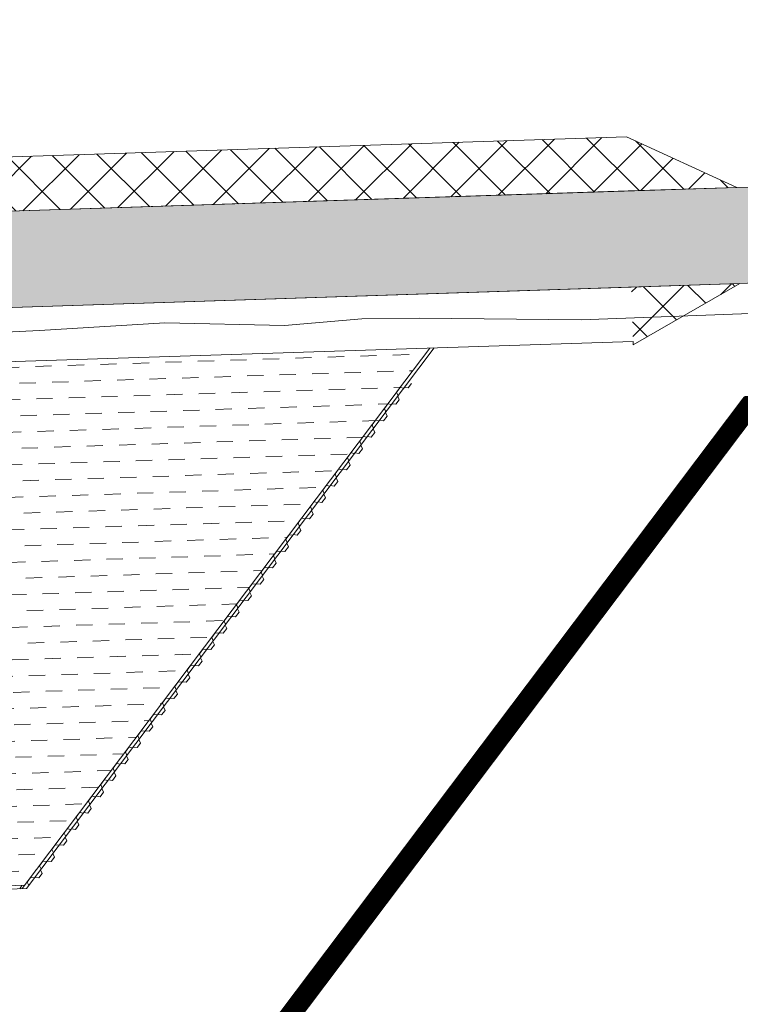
# Model space of a CAD drawing. Header units: metres. Extents: x 68442 to 71740, y 407111 to 411160.
# Tile 26 of 186: x 69012 to 69047, y 408522 to 408570. Entities that reach past the tile are written whole.
import ezdxf

# ---------------------------------------------------------------- set-up
doc = ezdxf.new("R2010")
doc.units = ezdxf.units.M
doc.linetypes.add('XX-CENTER', pattern=[8, 5, -1, 1, -1])
for name, color, linetype, lineweight in [('MACG_alg_werkgrens', 3, 'XX-CENTER', 0), ('RS AB Kabel', 224, 'Continuous', 0), ('RS AB Mantelbuis', 1, 'Continuous', 0)]:
    doc.layers.add(name, color=color, linetype=linetype, lineweight=lineweight)
doc.layers.add('MACG_n_inr_damwand', color=1, linetype='Continuous', lineweight=0, plot=False, transparency=0.8)
for name, color, linetype, lineweight, transparency in [('MACG_n_vhr_arc_auxcrane', 3, 'Continuous', 0, 0.8), ('MACG_n_vhr_arc_craneplatform_18', 150, 'Continuous', 0, 0.8), ('MACG_n_vhr_arc_preassembly_13.5', 6, 'Continuous', 0, 0.8), ('MACG_n_vhr_kant_', 7, 'Continuous', 0, 0.8)]:
    doc.layers.add(name, color=color, linetype=linetype, lineweight=lineweight, transparency=transparency)
pattern_1 = [(45, (0, 0), (-1.122532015, 1.122532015), []), (135, (0, 0), (-1.122532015, -1.122532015), [])]

msp = doc.modelspace()

# ---------------------------------------------------------------- hatches: boundary and pattern name
at = {"layer": 'MACG_n_vhr_arc_auxcrane'}
h = msp.add_hatch(dxfattribs=at)
h.set_pattern_fill('ACO-BETON_DETAIL', color=256, scale=2, angle=90, style=0, pattern_type=2)
h.set_pattern_definition([(144.567157, (34830.2006, 204118.34057), (-0.5922876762, -0.3149528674), [0, -0.6])])
edge = h.paths.add_edge_path()
edge.add_line((69890.99, 408653.63), (69887.795, 408655.469))
edge.add_arc((69862.848, 408612.138), 50, 60.0693, 100.9699)
edge.add_line((69853.333, 408661.224), (69842.878, 408659.358))
edge.add_line((69842.878, 408659.358), (69804.567, 408651.934))
edge.add_line((69804.567, 408651.934), (69802.47, 408652.242))
edge.add_line((69802.47, 408652.242), (69772.256, 408646.387))
edge.add_line((69772.256, 408646.387), (69762.242, 408644.03))
edge.add_line((69762.242, 408644.03), (69714.231, 408634.41))
edge.add_line((69714.231, 408634.41), (69660.32, 408623.532))
edge.add_line((69660.32, 408623.532), (69615.693, 408616.177))
edge.add_line((69615.693, 408616.177), (69599.968, 408615.159))
edge.add_line((69599.968, 408615.159), (69579.757, 408613.88))
edge.add_line((69579.757, 408613.88), (69516.465, 408612.02))
edge.add_line((69516.465, 408612.02), (69480.555, 408610.93))
edge.add_line((69480.555, 408610.93), (69447.705, 408609.411))
edge.add_line((69447.705, 408609.411), (69408.7, 408608.214))
edge.add_line((69408.7, 408608.214), (69406.679, 408608.855))
edge.add_line((69406.679, 408608.855), (69374.766, 408607.876))
edge.add_line((69374.766, 408607.876), (69333.725, 408605.809))
edge.add_line((69333.725, 408605.809), (69302.514, 408601.35))
edge.add_line((69302.514, 408601.35), (69272.625, 408592.636))
edge.add_line((69272.625, 408592.636), (69240.661, 408581.084))
edge.add_line((69240.661, 408581.084), (69202.98, 408569.476))
edge.add_line((69202.98, 408569.476), (69166.509, 408562.577))
edge.add_line((69166.509, 408562.577), (69101.387, 408558.8))
edge.add_line((69101.387, 408558.8), (69072.305, 408557.85))
edge.add_line((69072.305, 408557.85), (69047.328, 408556.74))
edge.add_line((69047.328, 408556.74), (69008.325, 408555.466))
edge.add_line((69008.325, 408555.466), (69006.303, 408556.102))
edge.add_line((69006.303, 408556.102), (68974.744, 408555.071))
edge.add_line((68974.744, 408555.071), (68949.769, 408553.905))
edge.add_line((68949.769, 408553.905), (68865.805, 408551.22))
edge.add_line((68865.805, 408551.22), (68777.315, 408548.6))
edge.add_line((68777.315, 408548.6), (68681.197, 408545.49))
edge.add_line((68681.197, 408545.49), (68667.332, 408544.652))
edge.add_line((68667.332, 408544.652), (68660.682, 408545.639))
edge.add_line((68660.682, 408545.639), (68639.694, 408552.228))
edge.add_line((68639.694, 408552.228), (68637.268, 408552.604))
edge.add_line((68637.268, 408552.604), (68635.123, 408552.946))
edge.add_line((68635.123, 408552.946), (68634.027, 408553.051))
edge.add_line((68634.027, 408553.051), (68632.386, 408553.009))
edge.add_line((68632.386, 408553.009), (68630.73, 408552.618))
edge.add_line((68630.73, 408552.618), (68628.641, 408551.797))
edge.add_line((68628.641, 408551.797), (68627.494, 408551.367))
edge.add_line((68627.494, 408551.367), (68622.841, 408546.377))
edge.add_line((68622.841, 408546.377), (68620.455, 408544.152))
edge.add_line((68620.455, 408544.152), (68597.537, 408512.537))
edge.add_line((68597.537, 408512.537), (68595.795, 408511.329))
edge.add_line((68595.795, 408511.329), (68575.974, 408483.988))
edge.add_line((68575.974, 408483.988), (68561.744, 408463.426))
edge.add_line((68561.744, 408463.426), (68560.733, 408461.962))
edge.add_line((68560.733, 408461.962), (68552.661, 408446.362))
edge.add_line((68552.661, 408446.362), (68547.855, 408428.535))
edge.add_line((68547.855, 408428.535), (68546.727, 408413.603))
edge.add_line((68546.727, 408413.603), (68552.464, 408382.734))
edge.add_line((68552.464, 408382.734), (68566.942, 408357.64))
edge.add_line((68566.942, 408357.64), (68580.601, 408344.403))
edge.add_line((68580.601, 408344.403), (68597.046, 408334.295))
edge.add_line((68597.046, 408334.295), (68616.96, 408327.549))
edge.add_line((68616.96, 408327.549), (68646.472, 408320.374))
edge.add_line((68646.472, 408320.374), (68739.343, 408298.044))
edge.add_line((68739.343, 408298.044), (68789.154, 408286.114))
edge.add_line((68789.154, 408286.114), (68805.142, 408282.272))
edge.add_line((68805.142, 408282.272), (68834.374, 408275.499))
edge.add_line((68834.374, 408275.499), (68872.29, 408266.268))
edge.add_line((68872.29, 408266.268), (68874.057, 408265.069))
edge.add_line((68874.057, 408265.069), (68903.926, 408257.835))
edge.add_line((68903.926, 408257.835), (68933.236, 408251.404))
edge.add_line((68933.236, 408251.404), (69024.823, 408229.334))
edge.add_line((69024.823, 408229.334), (69088.702, 408213.884))
edge.add_line((69088.702, 408213.884), (69155.037, 408197.872))
edge.add_line((69155.037, 408197.872), (69184.34, 408191.419))
edge.add_line((69184.34, 408191.419), (69222.259, 408182.199))
edge.add_line((69222.259, 408182.199), (69224.037, 408181.045))
edge.add_line((69224.037, 408181.045), (69254.719, 408173.585))
edge.add_line((69254.719, 408173.585), (69283.963, 408166.881))
edge.add_line((69283.963, 408166.881), (69307.273, 408161.214))
edge.add_line((69307.273, 408161.214), (69392.314, 408140.854))
edge.add_line((69392.314, 408140.854), (69465.783, 408123.294))
edge.add_line((69465.783, 408123.294), (69508.787, 408112.888))
edge.add_line((69508.787, 408112.888), (69528.675, 408110.15))
edge.add_line((69528.675, 408110.15), (69539.224, 408110.34))
edge.add_line((69539.224, 408110.34), (69558.164, 408116.35))
edge.add_line((69558.164, 408116.35), (69583.298, 408134.951))
edge.add_line((69583.298, 408134.951), (69599.919, 408158.168))
edge.add_line((69599.919, 408158.168), (69611.748, 408174.718))
edge.add_line((69611.748, 408174.718), (69628.253, 408198.195))
edge.add_line((69628.253, 408198.195), (69656.57, 408239.407))
edge.add_line((69656.57, 408239.407), (69679.194, 408271.203))
edge.add_line((69679.194, 408271.203), (69680.926, 408272.426))
edge.add_line((69680.926, 408272.426), (69699.232, 408298.154))
edge.add_line((69699.232, 408298.154), (69720.938, 408329.368))
edge.add_line((69720.938, 408329.368), (69727.822, 408339.187))
edge.add_line((69727.822, 408339.187), (69747.278, 408366.937))
edge.add_line((69747.278, 408366.937), (69776.338, 408408.247))
edge.add_line((69776.338, 408408.247), (69804.588, 408448.568))
edge.add_line((69804.588, 408448.568), (69832.218, 408487.318))
edge.add_line((69832.218, 408487.318), (69840.787, 408499.606))
edge.add_line((69840.787, 408499.606), (69856.84, 408524.73))
edge.add_line((69856.84, 408524.73), (69861.507, 408530.119))
edge.add_line((69861.507, 408530.119), (69863.858, 408532.369))
edge.add_line((69863.858, 408532.369), (69869.382, 408535.958))
edge.add_line((69869.382, 408535.958), (69876.317, 408538.985))
edge.add_line((69876.317, 408538.985), (69879.97, 408539.938))
edge.add_line((69879.97, 408539.938), (69885.821, 408540.85))
edge.add_line((69885.821, 408540.85), (69888.762, 408540.9))
edge.add_line((69888.762, 408540.9), (69910.065, 408539.81))
edge.add_line((69910.065, 408539.81), (69909.882, 408535.814))
edge.add_line((69909.882, 408535.814), (69888.694, 408536.898))
edge.add_line((69888.694, 408536.898), (69886.165, 408536.855))
edge.add_line((69886.165, 408536.855), (69880.785, 408536.017))
edge.add_line((69880.785, 408536.017), (69877.63, 408535.193))
edge.add_line((69877.63, 408535.193), (69871.285, 408532.424))
edge.add_line((69871.285, 408532.424), (69866.352, 408529.219))
edge.add_line((69866.352, 408529.219), (69864.409, 408527.359))
edge.add_line((69864.409, 408527.359), (69860.054, 408522.331))
edge.add_line((69860.054, 408522.331), (69844.114, 408497.384))
edge.add_line((69844.114, 408497.384), (69835.487, 408485.012))
edge.add_line((69835.487, 408485.012), (69807.855, 408446.259))
edge.add_line((69807.855, 408446.259), (69779.612, 408405.949))
edge.add_line((69779.612, 408405.949), (69750.552, 408364.639))
edge.add_line((69750.552, 408364.639), (69731.077, 408336.862))
edge.add_line((69731.077, 408336.862), (69724.206, 408327.06))
edge.add_line((69724.206, 408327.06), (69702.491, 408295.835))
edge.add_line((69702.491, 408295.835), (69660.401, 408236.681))
edge.add_line((69660.401, 408236.681), (69631.523, 408195.892))
edge.add_line((69631.523, 408195.892), (69615.012, 408172.404))
edge.add_line((69615.012, 408172.404), (69603.171, 408155.84))
edge.add_line((69603.171, 408155.84), (69586.184, 408132.11))
edge.add_line((69586.184, 408132.11), (69560.008, 408112.739))
edge.add_line((69560.008, 408112.739), (69539.878, 408106.351))
edge.add_line((69539.878, 408106.351), (69528.437, 408106.145))
edge.add_line((69528.437, 408106.145), (69508.042, 408108.953))
edge.add_line((69508.042, 408108.953), (69464.848, 408119.405))
edge.add_line((69464.848, 408119.405), (69391.382, 408136.964))
edge.add_line((69391.382, 408136.964), (69306.335, 408157.326))
edge.add_line((69306.335, 408157.326), (69283.018, 408162.994))
edge.add_line((69283.018, 408162.994), (69253.774, 408169.698))
edge.add_line((69253.774, 408169.698), (69183.229, 408186.85))
edge.add_line((69183.229, 408186.85), (69154.096, 408193.965))
edge.add_line((69154.096, 408193.965), (69135.592, 408198.44))
edge.add_line((69135.592, 408198.44), (69087.762, 408209.996))
edge.add_line((69087.762, 408209.996), (69023.885, 408225.445))
edge.add_line((69023.885, 408225.445), (68932.294, 408247.517))
edge.add_line((68932.294, 408247.517), (68902.979, 408253.924))
edge.add_arc((68719.705, 407531.542), 745.268, 75.763993, 76.172066)
edge.add_arc((67867.385, 404087.527), 4293.182, 76.112355, 76.520428)
edge.add_arc((67837.676, 404094.76), 4293.182, 76.112355, 76.520428)
edge.add_arc((68672.876, 407544.295), 744.03, 77.144988, 77.553061)
edge.add_line((68833.241, 408270.838), (68804.2, 408278.384))
edge.add_line((68804.2, 408278.384), (68788.222, 408282.224))
edge.add_line((68788.222, 408282.224), (68738.408, 408294.155))
edge.add_line((68738.408, 408294.155), (68645.532, 408316.486))
edge.add_line((68645.532, 408316.486), (68615.844, 408323.704))
edge.add_line((68615.844, 408323.704), (68595.336, 408330.651))
edge.add_line((68595.336, 408330.651), (68578.133, 408341.225))
edge.add_line((68578.133, 408341.225), (68563.757, 408355.156))
edge.add_line((68563.757, 408355.156), (68548.657, 408381.329))
edge.add_line((68548.657, 408381.329), (68542.699, 408413.384))
edge.add_line((68542.699, 408413.384), (68543.895, 408429.212))
edge.add_line((68543.895, 408429.212), (68548.911, 408447.818))
edge.add_line((68548.911, 408447.818), (68557.315, 408464.061))
edge.add_line((68557.315, 408464.061), (68558.506, 408465.774))
edge.add_line((68558.506, 408465.774), (68572.736, 408486.336))
edge.add_line((68572.736, 408486.336), (68616.634, 408546.892))
edge.add_line((68616.634, 408546.892), (68620.839, 408554.503))
edge.add_line((68620.839, 408554.503), (68621.433, 408557.641))
edge.add_line((68621.433, 408557.641), (68621.314, 408559.316))
edge.add_line((68621.314, 408559.316), (68620.501, 408561.532))
edge.add_line((68620.501, 408561.532), (68615.763, 408569.01))
edge.add_line((68615.763, 408569.01), (68618.603, 408572.227))
edge.add_line((68618.603, 408572.227), (68630.17, 408563.753))
edge.add_line((68630.17, 408563.753), (68639.356, 408557.402))
edge.add_line((68639.356, 408557.402), (68642.196, 408555.635))
edge.add_line((68642.196, 408555.635), (68661.58, 408549.549))
edge.add_line((68661.58, 408549.549), (68667.507, 408548.67))
edge.add_line((68667.507, 408548.67), (68681.012, 408549.486))
edge.add_line((68681.012, 408549.486), (68777.191, 408552.598))
edge.add_line((68777.191, 408552.598), (68865.682, 408555.218))
edge.add_line((68865.682, 408555.218), (68949.638, 408557.903))
edge.add_line((68949.638, 408557.903), (68974.614, 408559.069))
edge.add_line((68974.614, 408559.069), (69047.175, 408561.439))
edge.add_line((69047.175, 408561.439), (69072.175, 408561.848))
edge.add_line((69072.175, 408561.848), (69101.206, 408562.796))
edge.add_line((69101.206, 408562.796), (69166.019, 408566.556))
edge.add_line((69166.019, 408566.556), (69202.016, 408573.365))
edge.add_line((69202.016, 408573.365), (69239.392, 408584.879))
edge.add_line((69239.392, 408584.879), (69271.384, 408596.44))
edge.add_line((69271.384, 408596.44), (69301.667, 408605.27))
edge.add_line((69301.667, 408605.27), (69333.366, 408609.798))
edge.add_line((69333.366, 408609.798), (69374.644, 408611.874))
edge.add_line((69374.644, 408611.874), (69447.561, 408614.111))
edge.add_line((69447.561, 408614.111), (69480.434, 408614.928))
edge.add_line((69480.434, 408614.928), (69516.348, 408616.018))
edge.add_line((69516.348, 408616.018), (69579.572, 408617.876))
edge.add_line((69579.572, 408617.876), (69599.712, 408619.151))
edge.add_line((69599.712, 408619.151), (69615.237, 408620.156))
edge.add_line((69615.237, 408620.156), (69659.599, 408627.467))
edge.add_line((69659.599, 408627.467), (69713.443, 408638.332))
edge.add_line((69713.443, 408638.332), (69763.291, 408648.319))
edge.add_line((69763.291, 408648.319), (69771.495, 408650.314))
edge.add_line((69771.495, 408650.314), (69841.984, 408663.974))
edge.add_line((69841.984, 408663.974), (69862.285, 408668.052))
edge.add_line((69862.285, 408668.052), (69870.165, 408668.838))
edge.add_line((69870.165, 408668.838), (69875.686, 408668.211))
edge.add_line((69875.686, 408668.211), (69889.043, 408660.529))
edge.add_arc((69926.238, 408728.473), 77.46, 241.30207, 271.51339)
edge.add_line((69928.284, 408651.041), (69943.963, 408651.389))
edge.add_line((69943.963, 408651.389), (69944.074, 408646.39))
edge.add_line((69944.074, 408646.39), (69917.04, 408645.79))
edge.add_line((69917.04, 408645.79), (69903.16, 408647.17))
edge.add_line((69903.16, 408647.17), (69890.99, 408653.63))
edge.add_line((69890.99, 408653.63), (69887.795, 408655.469))
at = {"layer": 'MACG_n_vhr_arc_craneplatform_18'}
h = msp.add_hatch(dxfattribs=at)
h.set_pattern_fill('ANSI37', color=256, style=0)
h.set_pattern_definition(pattern_1)
h.paths.add_polyline_path([(69041.878, 408561.266), (69041.791, 408563.913), (68979.824, 408561.89), (68979.911, 408559.242)])
h.paths.add_polyline_path([(69041.878, 408561.266), (69047.175, 408561.439), (69041.791, 408563.913)])
h.paths.add_polyline_path([(68979.824, 408561.89), (68974.614, 408559.069), (68979.911, 408559.242)])
h = msp.add_hatch(dxfattribs=at)
h.set_pattern_fill('ANSI37', color=256, style=0)
h.set_pattern_definition(pattern_1)
edge = h.paths.add_edge_path()
edge.add_line((69042.118, 408553.919), (69042.123, 408553.75))
edge.add_line((69042.123, 408553.75), (69047.328, 408556.74))
edge.add_line((69047.328, 408556.74), (69042.031, 408556.567))
at = {"layer": 'MACG_n_vhr_arc_preassembly_13.5'}
h = msp.add_hatch(dxfattribs=at)
h.set_pattern_fill('DASH', color=256, scale=0.5, angle=181.8338)
h.set_pattern_definition([(181.833795, (69982.37296, 409427.91986), (-0.76794325, -0.81874373), [0.79375, -0.79375])])
edge = h.paths.add_edge_path()
edge.add_line((68995.445, 408526.818), (69012.418, 408527.353))
edge.add_line((69012.418, 408527.353), (69032.197, 408553.595))
edge.add_line((69032.197, 408553.595), (69008.412, 408552.818))
edge.add_line((69008.412, 408552.818), (69008.325, 408555.466))
edge.add_line((69008.325, 408555.466), (69006.303, 408556.102))
edge.add_line((69006.303, 408556.102), (68994.519, 408555.717))
edge.add_line((68994.519, 408555.717), (68994.647, 408551.744))
edge.add_arc((68995, 408541), 10.75, -88.216, 91.8816, ccw=False)
edge.add_line((68995.335, 408530.255), (68995.445, 408526.818))

# ---------------------------------------------------------------- linework, layer by layer
at = {"layer": 'MACG_alg_werkgrens', "ltscale": 10, "const_width": 1, "flags": 128}
msp.add_lwpolyline([(69652.627, 408244.314), (69580.44, 408135.8, -0.285869), (69510.805, 408117.936), (69480.44, 408125.307), (69373.31, 408150.998), (69264.004, 408177.507), (69272.669, 408213.183), (69222.84, 408225.299), (69186.18, 408197.159), (69063.032, 408224.102), (68913.963, 408261.557), (68922.624, 408297.382), (68872.782, 408309.445), (68835.793, 408280.99), (68835.793, 408280.99), (68728.261, 408304.077), (68624.111, 408329.311, -0.609237), (68577.461, 408471.961), (68602.214, 408454.016), (68632.322, 408495.528), (68622.45, 408531.808), (68626.548, 408533.936), (68628.925, 408534.951), (68631.558, 408535.835), (68633.627, 408536.365), (68635.703, 408536.758), (68637.678, 408537.003), (68675.1, 408537.165), (68742.366, 408540.313), (68835.804, 408543.005), (68967.065, 408548.73), (68968.481, 408511.786), (69019.648, 408513.411), (69047.791, 408550.75), (69106.781, 408552.424), (69148.264, 408553.466), (69186.09, 408558.204), (69228.66, 408568.672), (69271.954, 408585.355), (69304.935, 408594.717), (69331.812, 408598.65), (69366.171, 408601.246), (69367.505, 408565.884), (69418.728, 408567.775), (69445.259, 408603.355), (69516.435, 408605.167), (69604.264, 408608.411), (69625.791, 408611.261), (69700.818, 408624.755), (69764.595, 408638.585), (69771.796, 408602.76), (69822.033, 408612.486), (69836.835, 408640.48), (69873.68, 408649.16), (69888.62, 408618.4), (69898.209, 408622.472), (69939.45, 408640.96), (69956.42, 408603.49), (69962.814, 408588.304), (69961.633, 408588.277), (69960.7, 408587.855), (69957.594, 408586.448), (69947.961, 408582.085), (69937.596, 408577.389), (69936.491, 408576.889), (69935.471, 408576.108), (69934.296, 408575.208), (69933.956, 408574.543), (69933.422, 408573.499), (69933.366, 408572.565), (69932.949, 408565.558), (69931.503, 408541.27), (69926.77, 408541.552), (69910.527, 408542.464), (69905.368, 408541.202), (69900.699, 408541.441), (69894.044, 408541.781), (69887.849, 408542.035), (69885.723, 408541.998), (69882.139, 408541.44), (69879.735, 408541.065), (69875.94, 408540.075), (69871.069, 408537.949), (69868.351, 408536.66), (69866.988, 408535.774), (69863.122, 408533.262), (69859.363, 408529.399), (69855.916, 408525.42), (69839.832, 408500.248), (69836.924, 408496.135), (69817.123, 408468.128), (69801.025, 408445.486), (69776.243, 408410.116), (69727.637, 408341.114), (69703.005, 408306.213), (69670.085, 408329.605), (69640.362, 408287.845), (69652.627, 408244.314)], format="xyb", dxfattribs=at)
at = {"layer": 'MACG_n_inr_damwand'}
for p, q in [((69032.409, 408553.602), (69012.503, 408527.191)), ((69032.197, 408553.595), (69030.575, 408551.443)), ((69031.307, 408551.868), (69031.139, 408551.644)), ((69030.744, 408551.667), (69030.575, 408551.443)), ((69030.575, 408551.443), (69030.649, 408551.268)), ((69030.932, 408551.643), (69030.744, 408551.667)), ((69030.941, 408551.655), (69030.932, 408551.643)), ((69030.95, 408551.667), (69030.941, 408551.655)), ((69031.139, 408551.644), (69030.95, 408551.667)), ((69030.705, 408551.069), (69030.537, 408550.846)), ((69030.649, 408551.268), (69030.631, 408551.244)), ((69030.631, 408551.244), (69030.705, 408551.069)), ((69030.142, 408550.868), (69029.973, 408550.644)), ((69029.973, 408550.644), (69030.047, 408550.469)), ((69030.047, 408550.469), (69030.029, 408550.446)), ((69030.029, 408550.446), (69030.104, 408550.271)), ((69030.33, 408550.845), (69030.142, 408550.868)), ((69030.339, 408550.857), (69030.33, 408550.845)), ((69030.348, 408550.869), (69030.339, 408550.857)), ((69030.537, 408550.846), (69030.348, 408550.869)), ((69029.54, 408550.069), (69029.371, 408549.846)), ((69029.728, 408550.046), (69029.54, 408550.069)), ((69029.737, 408550.058), (69029.728, 408550.046)), ((69029.746, 408550.07), (69029.737, 408550.058)), ((69029.935, 408550.047), (69029.746, 408550.07)), ((69030.104, 408550.271), (69029.935, 408550.047)), ((69029.502, 408549.472), (69029.333, 408549.248)), ((69029.371, 408549.846), (69029.446, 408549.671)), ((69029.446, 408549.671), (69029.427, 408549.647)), ((69029.427, 408549.647), (69029.502, 408549.472)), ((69028.938, 408549.271), (69028.769, 408549.047)), ((69028.769, 408549.047), (69028.844, 408548.872)), ((69029.127, 408549.248), (69028.938, 408549.271)), ((69029.136, 408549.26), (69029.127, 408549.248)), ((69029.145, 408549.272), (69029.136, 408549.26)), ((69029.333, 408549.248), (69029.145, 408549.272)), ((69028.9, 408548.673), (69028.731, 408548.45)), ((69028.844, 408548.872), (69028.826, 408548.848)), ((69028.826, 408548.848), (69028.9, 408548.673)), ((69028.336, 408548.472), (69028.168, 408548.249)), ((69028.168, 408548.249), (69028.242, 408548.074)), ((69028.242, 408548.074), (69028.224, 408548.05)), ((69028.224, 408548.05), (69028.298, 408547.875)), ((69028.525, 408548.449), (69028.336, 408548.472)), ((69028.534, 408548.461), (69028.525, 408548.449)), ((69028.543, 408548.473), (69028.534, 408548.461)), ((69028.731, 408548.45), (69028.543, 408548.473)), ((69027.734, 408547.674), (69027.566, 408547.45)), ((69027.923, 408547.65), (69027.734, 408547.674)), ((69027.932, 408547.662), (69027.923, 408547.65)), ((69027.941, 408547.674), (69027.932, 408547.662)), ((69028.129, 408547.651), (69027.941, 408547.674)), ((69028.298, 408547.875), (69028.129, 408547.651)), ((69027.696, 408547.076), (69027.528, 408546.853)), ((69027.566, 408547.45), (69027.64, 408547.275)), ((69027.64, 408547.275), (69027.622, 408547.251)), ((69027.622, 408547.251), (69027.696, 408547.076)), ((69027.132, 408546.875), (69026.964, 408546.651)), ((69026.964, 408546.651), (69027.038, 408546.477)), ((69027.321, 408546.852), (69027.132, 408546.875)), ((69027.33, 408546.864), (69027.321, 408546.852)), ((69027.339, 408546.876), (69027.33, 408546.864)), ((69027.528, 408546.853), (69027.339, 408546.876)), ((69027.094, 408546.278), (69026.926, 408546.054)), ((69027.038, 408546.477), (69027.02, 408546.453)), ((69027.02, 408546.453), (69027.094, 408546.278)), ((69026.53, 408546.076), (69026.362, 408545.853)), ((69026.362, 408545.853), (69026.436, 408545.678)), ((69026.436, 408545.678), (69026.418, 408545.654)), ((69026.418, 408545.654), (69026.492, 408545.479)), ((69026.719, 408546.053), (69026.53, 408546.076)), ((69026.728, 408546.065), (69026.719, 408546.053)), ((69026.737, 408546.077), (69026.728, 408546.065)), ((69026.926, 408546.054), (69026.737, 408546.077)), ((69025.929, 408545.278), (69025.76, 408545.054)), ((69026.117, 408545.255), (69025.929, 408545.278)), ((69026.126, 408545.267), (69026.117, 408545.255)), ((69026.135, 408545.279), (69026.126, 408545.267)), ((69026.324, 408545.255), (69026.135, 408545.279)), ((69026.492, 408545.479), (69026.324, 408545.255)), ((69025.89, 408544.681), (69025.722, 408544.457)), ((69025.76, 408545.054), (69025.834, 408544.879)), ((69025.834, 408544.879), (69025.816, 408544.855)), ((69025.816, 408544.855), (69025.89, 408544.681)), ((69025.327, 408544.479), (69025.158, 408544.256)), ((69025.158, 408544.256), (69025.232, 408544.081)), ((69025.515, 408544.456), (69025.327, 408544.479)), ((69025.524, 408544.468), (69025.515, 408544.456)), ((69025.533, 408544.48), (69025.524, 408544.468)), ((69025.722, 408544.457), (69025.533, 408544.48)), ((69024.725, 408543.681), (69024.556, 408543.457)), ((69024.913, 408543.658), (69024.725, 408543.681)), ((69024.931, 408543.681), (69024.922, 408543.67)), ((69025.12, 408543.658), (69024.931, 408543.681)), ((69025.289, 408543.882), (69025.12, 408543.658)), ((69025.232, 408544.081), (69025.214, 408544.057)), ((69025.214, 408544.057), (69025.289, 408543.882)), ((69024.556, 408543.457), (69024.631, 408543.282)), ((69024.631, 408543.282), (69024.612, 408543.258)), ((69024.612, 408543.258), (69024.687, 408543.083)), ((69024.922, 408543.67), (69024.913, 408543.658)), ((69024.123, 408542.882), (69023.954, 408542.658)), ((69024.312, 408542.859), (69024.123, 408542.882)), ((69024.321, 408542.871), (69024.312, 408542.859)), ((69024.33, 408542.883), (69024.321, 408542.871)), ((69024.518, 408542.86), (69024.33, 408542.883)), ((69024.687, 408543.083), (69024.518, 408542.86)), ((69024.085, 408542.285), (69023.916, 408542.061)), ((69023.954, 408542.658), (69024.029, 408542.484)), ((69024.029, 408542.484), (69024.011, 408542.46)), ((69024.011, 408542.46), (69024.085, 408542.285)), ((69023.521, 408542.084), (69023.353, 408541.86)), ((69023.353, 408541.86), (69023.427, 408541.685)), ((69023.71, 408542.06), (69023.521, 408542.084)), ((69023.719, 408542.072), (69023.71, 408542.06)), ((69023.728, 408542.084), (69023.719, 408542.072)), ((69023.916, 408542.061), (69023.728, 408542.084)), ((69022.919, 408541.285), (69022.751, 408541.061)), ((69023.108, 408541.262), (69022.919, 408541.285)), ((69023.126, 408541.286), (69023.117, 408541.274)), ((69023.314, 408541.263), (69023.126, 408541.286)), ((69023.483, 408541.486), (69023.314, 408541.263)), ((69023.427, 408541.685), (69023.409, 408541.661)), ((69023.409, 408541.661), (69023.483, 408541.486)), ((69022.751, 408541.061), (69022.825, 408540.886)), ((69022.825, 408540.886), (69022.807, 408540.862)), ((69022.807, 408540.862), (69022.881, 408540.688)), ((69023.117, 408541.274), (69023.108, 408541.262)), ((69022.317, 408540.486), (69022.149, 408540.263)), ((69022.506, 408540.463), (69022.317, 408540.486)), ((69022.515, 408540.475), (69022.506, 408540.463)), ((69022.524, 408540.487), (69022.515, 408540.475)), ((69022.713, 408540.464), (69022.524, 408540.487)), ((69022.881, 408540.688), (69022.713, 408540.464)), ((69022.279, 408539.889), (69022.111, 408539.665)), ((69022.149, 408540.263), (69022.223, 408540.088)), ((69022.223, 408540.088), (69022.205, 408540.064)), ((69022.205, 408540.064), (69022.279, 408539.889)), ((69021.715, 408539.688), (69021.547, 408539.464)), ((69021.547, 408539.464), (69021.621, 408539.289)), ((69021.904, 408539.665), (69021.715, 408539.688)), ((69021.913, 408539.677), (69021.904, 408539.665)), ((69021.922, 408539.689), (69021.913, 408539.677)), ((69022.111, 408539.665), (69021.922, 408539.689)), ((69021.114, 408538.889), (69020.945, 408538.666)), ((69021.302, 408538.866), (69021.114, 408538.889)), ((69021.311, 408538.878), (69021.302, 408538.866)), ((69021.32, 408538.89), (69021.311, 408538.878)), ((69021.509, 408538.867), (69021.32, 408538.89)), ((69021.677, 408539.09), (69021.509, 408538.867)), ((69021.621, 408539.289), (69021.603, 408539.265)), ((69021.603, 408539.265), (69021.677, 408539.09)), ((69020.945, 408538.666), (69021.019, 408538.491)), ((69021.019, 408538.491), (69021.001, 408538.467)), ((69021.001, 408538.467), (69021.075, 408538.292)), ((69020.512, 408538.091), (69020.343, 408537.867)), ((69020.7, 408538.067), (69020.512, 408538.091)), ((69020.709, 408538.079), (69020.7, 408538.067)), ((69020.718, 408538.091), (69020.709, 408538.079)), ((69020.907, 408538.068), (69020.718, 408538.091)), ((69021.075, 408538.292), (69020.907, 408538.068)), ((69020.474, 408537.493), (69020.305, 408537.27)), ((69020.343, 408537.867), (69020.417, 408537.692)), ((69020.417, 408537.692), (69020.399, 408537.668)), ((69020.399, 408537.668), (69020.474, 408537.493)), ((69019.91, 408537.292), (69019.741, 408537.068)), ((69019.741, 408537.068), (69019.816, 408536.893)), ((69020.098, 408537.269), (69019.91, 408537.292)), ((69020.107, 408537.281), (69020.098, 408537.269)), ((69020.116, 408537.293), (69020.107, 408537.281)), ((69020.305, 408537.27), (69020.116, 408537.293)), ((69019.308, 408536.493), (69019.139, 408536.27)), ((69019.497, 408536.47), (69019.308, 408536.493)), ((69019.506, 408536.482), (69019.497, 408536.47)), ((69019.515, 408536.494), (69019.506, 408536.482)), ((69019.703, 408536.471), (69019.515, 408536.494)), ((69019.872, 408536.695), (69019.703, 408536.471)), ((69019.816, 408536.893), (69019.797, 408536.87)), ((69019.797, 408536.87), (69019.872, 408536.695)), ((69019.139, 408536.27), (69019.214, 408536.095)), ((69019.214, 408536.095), (69019.196, 408536.071)), ((69019.196, 408536.071), (69019.27, 408535.896)), ((69018.706, 408535.695), (69018.538, 408535.471)), ((69018.895, 408535.672), (69018.706, 408535.695)), ((69018.904, 408535.684), (69018.895, 408535.672)), ((69018.913, 408535.696), (69018.904, 408535.684)), ((69019.101, 408535.672), (69018.913, 408535.696)), ((69019.27, 408535.896), (69019.101, 408535.672)), ((69018.668, 408535.097), (69018.499, 408534.874)), ((69018.538, 408535.471), (69018.612, 408535.296)), ((69018.612, 408535.296), (69018.594, 408535.272)), ((69018.594, 408535.272), (69018.668, 408535.097)), ((69018.104, 408534.896), (69017.936, 408534.673)), ((69017.936, 408534.673), (69018.01, 408534.498)), ((69018.293, 408534.873), (69018.104, 408534.896)), ((69018.302, 408534.885), (69018.293, 408534.873)), ((69018.311, 408534.897), (69018.302, 408534.885)), ((69018.499, 408534.874), (69018.311, 408534.897)), ((69017.502, 408534.098), (69017.334, 408533.874)), ((69017.691, 408534.074), (69017.502, 408534.098)), ((69017.7, 408534.086), (69017.691, 408534.074)), ((69017.709, 408534.098), (69017.7, 408534.086)), ((69017.898, 408534.075), (69017.709, 408534.098)), ((69018.066, 408534.299), (69017.898, 408534.075)), ((69018.01, 408534.498), (69017.992, 408534.474)), ((69017.992, 408534.474), (69018.066, 408534.299)), ((69017.334, 408533.874), (69017.408, 408533.699)), ((69017.408, 408533.699), (69017.39, 408533.675)), ((69017.39, 408533.675), (69017.464, 408533.5)), ((69016.9, 408533.299), (69016.732, 408533.075)), ((69017.089, 408533.276), (69016.9, 408533.299)), ((69017.098, 408533.288), (69017.089, 408533.276)), ((69017.107, 408533.3), (69017.098, 408533.288)), ((69017.296, 408533.277), (69017.107, 408533.3)), ((69017.464, 408533.5), (69017.296, 408533.277)), ((69016.862, 408532.702), (69016.694, 408532.478)), ((69016.732, 408533.075), (69016.806, 408532.901)), ((69016.806, 408532.901), (69016.788, 408532.877)), ((69016.788, 408532.877), (69016.862, 408532.702)), ((69016.299, 408532.5), (69016.13, 408532.277)), ((69016.13, 408532.277), (69016.204, 408532.102)), ((69016.487, 408532.477), (69016.299, 408532.5)), ((69016.496, 408532.489), (69016.487, 408532.477)), ((69016.505, 408532.501), (69016.496, 408532.489)), ((69016.694, 408532.478), (69016.505, 408532.501)), ((69015.697, 408531.702), (69015.528, 408531.478)), ((69015.885, 408531.679), (69015.697, 408531.702)), ((69015.894, 408531.691), (69015.885, 408531.679)), ((69015.903, 408531.703), (69015.894, 408531.691)), ((69016.092, 408531.679), (69015.903, 408531.703)), ((69016.26, 408531.903), (69016.092, 408531.679)), ((69016.204, 408532.102), (69016.186, 408532.078)), ((69016.186, 408532.078), (69016.26, 408531.903)), ((69015.528, 408531.478), (69015.602, 408531.303)), ((69015.602, 408531.303), (69015.584, 408531.279)), ((69015.584, 408531.279), (69015.659, 408531.104)), ((69015.095, 408530.903), (69014.926, 408530.68)), ((69015.283, 408530.88), (69015.095, 408530.903)), ((69015.292, 408530.892), (69015.283, 408530.88)), ((69015.301, 408530.904), (69015.292, 408530.892)), ((69015.49, 408530.881), (69015.301, 408530.904)), ((69015.659, 408531.104), (69015.49, 408530.881)), ((69015.057, 408530.306), (69014.888, 408530.082)), ((69014.926, 408530.68), (69015.001, 408530.505)), ((69015.001, 408530.505), (69014.982, 408530.481)), ((69014.982, 408530.481), (69015.057, 408530.306)), ((69014.342, 408529.905), (69014.416, 408529.73)), ((69014.493, 408530.105), (69014.682, 408530.082)), ((69014.888, 408530.082), (69014.7, 408530.105)), ((69013.909, 408529.33), (69013.74, 408529.106)), ((69014.097, 408529.307), (69013.909, 408529.33)), ((69014.106, 408529.319), (69014.097, 408529.307)), ((69014.115, 408529.331), (69014.106, 408529.319)), ((69014.304, 408529.308), (69014.115, 408529.331)), ((69014.472, 408529.531), (69014.304, 408529.308)), ((69014.416, 408529.73), (69014.398, 408529.706)), ((69014.398, 408529.706), (69014.472, 408529.531)), ((69013.74, 408529.106), (69013.814, 408528.932)), ((69013.814, 408528.932), (69013.796, 408528.908)), ((69013.796, 408528.908), (69013.87, 408528.733)), ((69013.307, 408528.532), (69013.138, 408528.308)), ((69013.138, 408528.308), (69013.212, 408528.133)), ((69013.495, 408528.508), (69013.307, 408528.532)), ((69013.504, 408528.52), (69013.495, 408528.508)), ((69013.513, 408528.532), (69013.504, 408528.52)), ((69013.702, 408528.509), (69013.513, 408528.532)), ((69013.87, 408528.733), (69013.702, 408528.509)), ((69013.269, 408527.934), (69013.1, 408527.711)), ((69013.212, 408528.133), (69013.194, 408528.109)), ((69013.194, 408528.109), (69013.269, 408527.934)), ((69012.418, 408527.353), (69009.694, 408527.246)), ((69012.274, 408527.347), (69012.185, 408527.179)), ((69012.705, 408527.733), (69012.536, 408527.509)), ((69012.536, 408527.509), (69012.611, 408527.334)), ((69012.611, 408527.334), (69012.593, 408527.31)), ((69012.893, 408527.71), (69012.705, 408527.733)), ((69012.902, 408527.722), (69012.893, 408527.71)), ((69012.911, 408527.734), (69012.902, 408527.722)), ((69013.1, 408527.711), (69012.911, 408527.734)), ((69012.503, 408527.191), (69009.714, 408527.093))]:
    msp.add_line(p, q, dxfattribs=at)
at = {"layer": 'MACG_n_inr_damwand', "flags": 128}
msp.add_lwpolyline([(69012.294, 408527.188), (69030.744, 408551.667)], dxfattribs=at)
at = {"layer": 'MACG_n_vhr_kant_'}
for points in [[(68681.012, 408549.486), (68777.191, 408552.598), (68865.682, 408555.218), (68949.638, 408557.903), (68974.614, 408559.069), (69047.175, 408561.439), (69072.175, 408561.848), (69101.206, 408562.796), (69166.019, 408566.556)], [(69166.509, 408562.577), (69101.387, 408558.8), (69072.305, 408557.85), (69047.328, 408556.74), (69008.325, 408555.466), (69006.303, 408556.102), (68974.744, 408555.071), (68949.769, 408553.905), (68865.805, 408551.22), (68777.315, 408548.6), (68681.197, 408545.49)]]:
    msp.add_lwpolyline(points, dxfattribs=at)
for points in [[(68979.824, 408561.89), (68974.614, 408559.069), (68979.911, 408559.242), (69041.878, 408561.266), (69047.175, 408561.439), (69041.791, 408563.913), (69041.791, 408563.913)], [(69042.118, 408553.919), (69042.123, 408553.75), (69047.328, 408556.74), (69042.031, 408556.567), (69008.325, 408555.466), (69008.412, 408552.818)]]:
    msp.add_lwpolyline(points, close=True, dxfattribs=at)
at = {"layer": 'RS AB Kabel', "ltscale": 0.1}
msp.add_lwpolyline([(68988.452, 408550.092), (68987.44, 408551.487), (68987.719, 408552.8), (68988.766, 408553.463), (68990.832, 408554.057), (68991.091, 408554.193), (68994.13, 408554.299), (68999.081, 408554.241), (69003.093, 408554.159), (69008.501, 408554.232), (69013.142, 408554.448)], dxfattribs=at)
at = {"layer": 'RS AB Mantelbuis', "ltscale": 0.1}
msp.add_lwpolyline([(69115.544, 408557.257), (69101.19, 408557.122), (69087.28, 408556.498), (69073.983, 408556.362), (69058.703, 408555.689), (69039.589, 408554.97), (69031.684, 408555.056), (69028.881, 408555.028), (69025.106, 408554.699), (69019.26, 408554.819), (69013.142, 408554.448)], dxfattribs=at)

doc.saveas('drawing.dxf')
